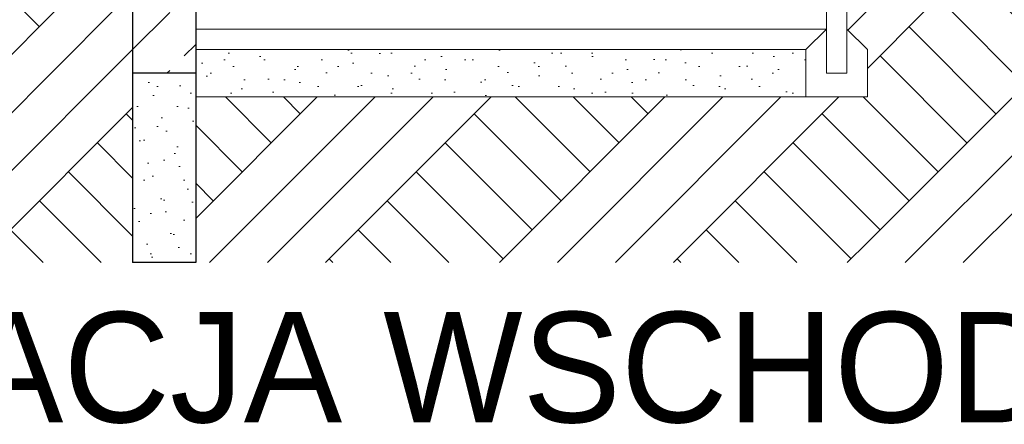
# Model space of a CAD drawing. Extents: x -366324 to -207045, y 68808 to 138616.
# Tile 165 of 170: x -216175 to -213053, y 125135 to 126418. Entities that reach past the tile are written whole.
import ezdxf

# ---------------------------------------------------------------- set-up
doc = ezdxf.new("R2010")
doc.units = 0
doc.header["$MEASUREMENT"] = 0
for name, color, linetype, lineweight in [('Arch opisy_Nr_Pióra__21', 7, 'Continuous', 9), ('Arch schody_Nr_Pióra__1', 7, 'Continuous', 25), ('Arch schody_Nr_Pióra__21', 7, 'Continuous', 9), ('arch wypelnienia_Nr_Pióra__21', 7, 'Continuous', 9)]:
    doc.layers.add(name, color=color, linetype=linetype, lineweight=lineweight)
doc.layers.add('Arch teren_Nr_Pióra__2', color=7, linetype='Continuous', lineweight=13, true_color=0x7f7f7f)
doc.layers.add('arch wypelnienia_Nr_Pióra__2', color=7, linetype='Continuous', lineweight=13, true_color=0x7f7f7f)
doc.styles.add('GENERATED_STYLE_5', font='txt')
pattern_1 = [(45, (0, 200), (-63.63961, 63.63961), [0, -60, 0, -90]), (110, (200, 200), (84.572336, 30.781813), [0, -44, 0, -76])]
pattern_2 = [(45, (0, 0), (-275.77163, 275.77163), []), (45, (-91.9, 91.9), (-551.5433, 551.5433), []), (45, (-183.85, 183.85), (-551.5433, 551.5433), []), (135, (-275.77, 275.77), (91.92388, 91.92388), [390, -390])]

msp = doc.modelspace()

# ---------------------------------------------------------------- hatches: boundary and pattern name
at = {"layer": 'Arch teren_Nr_Pióra__2', "linetype": 'Continuous'}
h = msp.add_hatch(dxfattribs=at)
h.set_pattern_fill('Earth', color=256, style=0, pattern_type=2)
h.set_pattern_definition(pattern_2)
h.paths.add_polyline_path([(-224906.9, 125648.4), (-215816.9, 125648.4), (-215816.9, 126448.4), (-224906.9, 126448.4)], flags=0)
h = msp.add_hatch(dxfattribs=at)
h.set_pattern_fill('Earth', color=256, style=0, pattern_type=2)
h.set_pattern_definition(pattern_2)
h.paths.add_polyline_path([(-213551.9, 126388.4), (-213486.9, 126323.4), (-213486.9, 125648.4), (-209936.9, 125648.4), (-209936.9, 126448.4), (-213486.9, 126448.4), (-213551.9, 126448.4)], flags=0)
h = msp.add_hatch(dxfattribs=at)
h.set_pattern_fill('Earth', color=256, style=0, pattern_type=2)
h.set_pattern_definition(pattern_2)
h.paths.add_polyline_path([(-213486.9, 126173.4), (-215616.9, 126173.4), (-215616.9, 125648.4), (-213486.9, 125648.4)], flags=0)
at = {"layer": 'arch wypelnienia_Nr_Pióra__2', "linetype": 'Continuous'}
h = msp.add_hatch(dxfattribs=at)
h.set_pattern_fill('Cut_Stone', color=256, style=0, pattern_type=2)
h.set_pattern_definition(pattern_1)
h.paths.add_polyline_path([(-213681.9, 126323.4), (-213681.9, 126173.4), (-215616.9, 126173.4), (-215616.9, 126323.4)], flags=0)
at = {"layer": 'arch wypelnienia_Nr_Pióra__21', "linetype": 'Continuous'}
h = msp.add_hatch(dxfattribs=at)
h.set_pattern_fill('Dashed', color=256, style=0, pattern_type=2)
h.set_pattern_definition([(45, (0, 0), (-183.84776, 183.84776), [195, -65]), (45, (1e-14, 183.85), (-183.84776, 183.84776), [195, -65])])
h.paths.add_polyline_path([(-215816.9, 126248.4), (-215616.9, 126248.4), (-215616.9, 126448.4), (-215816.9, 126448.4)], flags=0)
h = msp.add_hatch(dxfattribs=at)
h.set_pattern_fill('Cut_Stone', color=256, style=0, pattern_type=2)
h.set_pattern_definition(pattern_1)
h.paths.add_polyline_path([(-215816.9, 125648.4), (-215616.9, 125648.4), (-215616.9, 126248.4), (-215816.9, 126248.4)], flags=0)

# ---------------------------------------------------------------- linework, layer by layer
at = {"layer": 'Arch schody_Nr_Pióra__1', "linetype": 'Continuous'}
for p, q in [((-215816.9, 126898.4), (-215816.9, 125648.4)), ((-215616.9, 126898.4), (-215616.9, 125648.4)), ((-215616.9, 126248.4), (-215816.9, 126248.4)), ((-215616.9, 125648.4), (-215816.9, 125648.4))]:
    msp.add_line(p, q, dxfattribs=at)
at = {"layer": 'Arch schody_Nr_Pióra__21', "linetype": 'Continuous'}
for p, q in [((-213616.9, 126248.4), (-213616.9, 126448.4)), ((-213551.9, 126448.4), (-213551.9, 126248.4)), ((-215616.9, 126388.4), (-213616.9, 126388.4)), ((-213681.9, 126323.4), (-213616.9, 126388.4)), ((-213486.9, 126323.4), (-213551.9, 126388.4)), ((-215616.9, 126323.4), (-213681.9, 126323.4)), ((-213681.9, 126173.4), (-213681.9, 126323.4)), ((-213616.9, 126298.4), (-213616.9, 126323.4)), ((-213486.9, 126173.4), (-213486.9, 126323.4)), ((-213551.9, 126248.4), (-213616.9, 126248.4)), ((-215616.9, 126173.4), (-213681.9, 126173.4)), ((-213486.9, 126173.4), (-213681.9, 126173.4))]:
    msp.add_line(p, q, dxfattribs=at)

# ---------------------------------------------------------------- texts
at = {"layer": 'Arch opisy_Nr_Pióra__21', "linetype": 'Continuous', "insert": (-212110.2, 125491.4), "char_height": 350, "attachment_point": 3, "style": 'GENERATED_STYLE_5'}
msp.add_mtext('{ELEWACJA WSCHODNIA}', dxfattribs=at)

doc.saveas('drawing.dxf')
